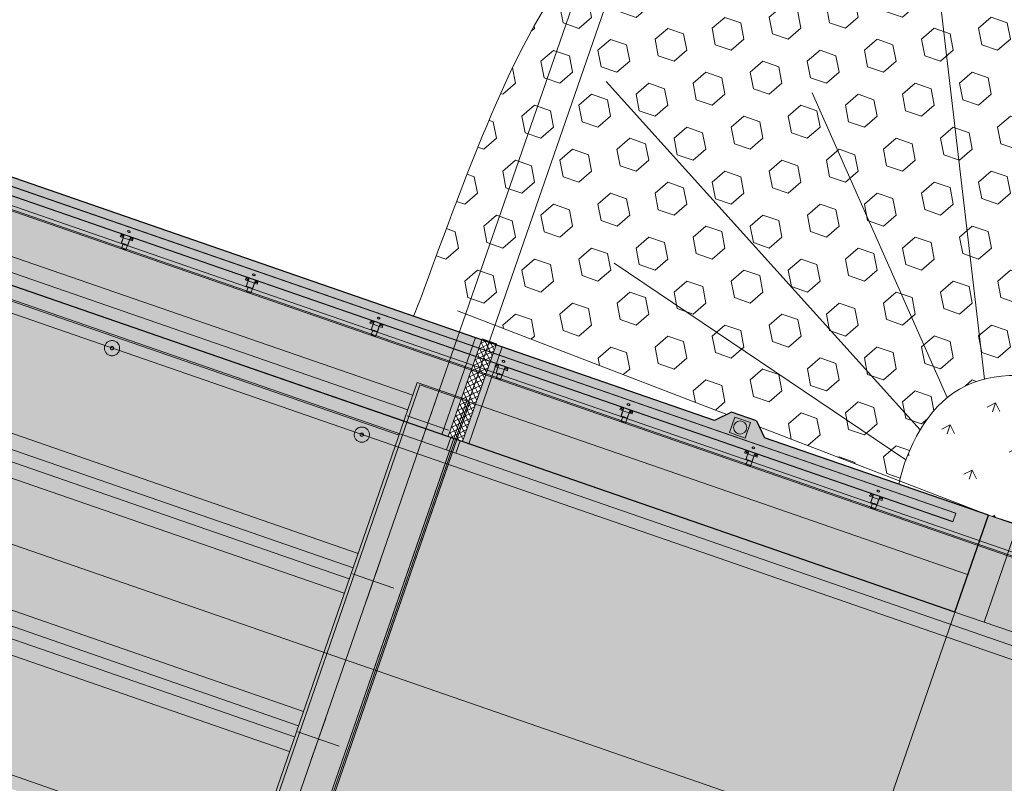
# Model space of a CAD drawing. Header units: metres. Extents: x 7508979 to 7510298, y 5841961 to 5842536.
# Tile 57 of 64: x 7509878 to 7509893, y 5842407 to 5842418. Entities that reach past the tile are written whole.
import ezdxf

# ---------------------------------------------------------------- set-up
doc = ezdxf.new("R2010")
doc.units = ezdxf.units.M
doc.linetypes.add('ACAD_ISO10W100', pattern=[18, 12, -3, 0, -3])
doc.linetypes.add('DASHED', pattern=[0.75, 0.5, -0.25])
for name, color, linetype, lineweight in [('012_AKP-Teren', 74, 'Continuous', 18), ('013_AKP-Osie-2', 142, 'ACAD_ISO10W100', 18), ('01_AKP-Beton-widok', 44, 'Continuous', 30), ('07_AKP-Wyposazenie', 133, 'Continuous', 18), ('08_JK_beton_przerywana', 40, 'DASHED', 9), ('09_JK_stal_przerywana', 90, 'DASHED', 9), ('13_WYPOSAŻENIE_CIENKIE', 81, 'Continuous', 18), ('16_JK_wyposażenie cienka', 200, 'Continuous', 13), ('AKP-Beton-widok', 44, 'Continuous', 30)]:
    doc.layers.add(name, color=color, linetype=linetype, lineweight=lineweight)
doc.layers.add('03_AKP-Kreskowania', color=7, linetype='Continuous', lineweight=9, true_color=0xa6a6a6)

msp = doc.modelspace()

# ---------------------------------------------------------------- hatches: boundary and pattern name
at = {"layer": '03_AKP-Kreskowania', "ltscale": 100, "transparency": 33554687}
h = msp.add_hatch(dxfattribs=at)
h.set_pattern_fill('GRASS', color=256, scale=0.045, angle=160.9032)
h.set_pattern_definition([(250.90316, (7511633.8898, 5841844.2328), (0.49932114, -1.028167), [0.2143125, -1.4021336]), (205.90316, (7511633.8898, 5841844.2328), (0.49932114, -1.028167), [0.2143125, -0.9286875]), (295.90316, (7511633.8898, 5841844.2328), (1.028167, 0.49932114), [0.2143125, -0.9286875])])
edge = h.paths.add_edge_path()
edge.add_spline(control_points=[(7509560.428, 5842502.042), (7509560.976, 5842501.827), (7509562.224, 5842501.368), (7509563.485, 5842500.974), (7509564.203, 5842500.78)], knot_values=[19454.944206, 19454.944206, 19454.944206, 19454.944206, 21223.462374, 23456.740739, 23456.740739, 23456.740739, 23456.740739], degree=3, periodic=0)
edge.add_line((7509564.203, 5842500.78), (7509567.942, 5842511.58))
edge.add_line((7509567.942, 5842511.58), (7509567.945, 5842511.601))
edge.add_line((7509567.945, 5842511.601), (7509564.265, 5842513.123))
edge.add_line((7509564.265, 5842513.123), (7509560.428, 5842502.042))
edge = h.paths.add_edge_path()
edge.add_spline(control_points=[(7509557.96, 5842503.098), (7509558.5, 5842502.847), (7509559.045, 5842502.608), (7509559.593, 5842502.379)], knot_values=[24358.247031, 24358.247031, 24358.247031, 24358.247031, 26137.75858, 26137.75858, 26137.75858, 26137.75858], degree=3, periodic=0)
edge.add_line((7509559.593, 5842502.379), (7509563.432, 5842513.467))
edge.add_line((7509563.432, 5842513.467), (7509561.786, 5842514.148))
edge.add_line((7509561.786, 5842514.148), (7509557.96, 5842503.098))
edge = h.paths.add_edge_path()
edge.add_line((7509571.9, 5842523.027), (7509571.912, 5842523.045))
edge.add_line((7509571.912, 5842523.045), (7509575.65, 5842533.845))
edge.add_spline(control_points=[(7509575.65, 5842533.845), (7509574.966, 5842534.136), (7509573.732, 5842534.607), (7509572.467, 5842535.017), (7509571.904, 5842535.187)], knot_values=[19454.944206, 19454.944206, 19454.944206, 19454.944206, 21688.222571, 23456.740739, 23456.740739, 23456.740739, 23456.740739], degree=3, periodic=0)
edge.add_line((7509571.904, 5842535.187), (7509568.067, 5842524.106))
edge.add_line((7509568.067, 5842524.106), (7509571.9, 5842523.027))
edge = h.paths.add_edge_path()
edge.add_line((7509565.485, 5842524.833), (7509567.199, 5842524.351))
edge.add_line((7509567.199, 5842524.351), (7509571.038, 5842535.439))
edge.add_spline(control_points=[(7509571.038, 5842535.439), (7509570.467, 5842535.598), (7509569.891, 5842535.746), (7509569.311, 5842535.883)], knot_values=[24358.247031, 24358.247031, 24358.247031, 24358.247031, 26137.75858, 26137.75858, 26137.75858, 26137.75858], degree=3, periodic=0)
edge.add_line((7509569.311, 5842535.883), (7509565.485, 5842524.833))
edge = h.paths.add_edge_path()
edge.add_line((7509887.633, 5842386.674), (7509887.585, 5842386.691))
edge.add_line((7509887.585, 5842386.691), (7509891.94, 5842399.269))
edge.add_line((7509891.94, 5842399.269), (7509891.864, 5842399.293))
edge.add_line((7509891.864, 5842399.293), (7509887.479, 5842386.628))
edge.add_spline(control_points=[(7509887.479, 5842386.628), (7509887.954, 5842386.375), (7509890.784, 5842384.953), (7509893.631, 5842383.885), (7509896.087, 5842383.23), (7509896.113, 5842383.223)], knot_values=[21013.433794, 21013.433794, 21013.433794, 21013.433794, 22562.78043, 30165.17056, 30248.311095, 30248.311095, 30248.311095, 30248.311095], degree=3, periodic=0)
edge.add_line((7509896.113, 5842383.223), (7509900.72, 5842396.528))
edge.add_line((7509900.72, 5842396.528), (7509891.988, 5842399.254))
edge.add_line((7509891.988, 5842399.254), (7509887.633, 5842386.674))
edge = h.paths.add_edge_path()
edge.add_line((7509903.483, 5842409.68), (7509906.986, 5842419.799))
edge.add_spline(control_points=[(7509906.986, 5842419.799), (7509906.32, 5842420.076), (7509903.682, 5842421.115), (7509900.933, 5842421.938), (7509898.837, 5842422.185)], knot_values=[9690.860076, 9690.860076, 9690.860076, 9690.860076, 11850.095835, 18161.631326, 18161.631326, 18161.631326, 18161.631326], degree=3, periodic=0)
edge.add_line((7509898.837, 5842422.185), (7509895.51, 5842412.576))
edge.add_line((7509895.51, 5842412.576), (7509895.509, 5842412.571))
edge.add_line((7509895.509, 5842412.571), (7509903.483, 5842409.68))
at = {"layer": '03_AKP-Kreskowania', "ltscale": 100, "transparency": 33554572}
h = msp.add_hatch(color=256, dxfattribs=at)
h.dxf.hatch_style = 1
h.paths.add_polyline_path([(7509847.41, 5842425.158), (7509884.802, 5842412.212), (7509885.309, 5842413.677), (7509847.917, 5842426.623)])
at = {"layer": '03_AKP-Kreskowania', "ltscale": 100, "transparency": 33554636}
h = msp.add_hatch(color=256, dxfattribs=at)
h.dxf.hatch_style = 1
h.paths.add_polyline_path([(7509847.212, 5842425.015), (7509884.869, 5842411.977), (7509884.934, 5842412.166), (7509847.277, 5842425.204)])
at = {"layer": '03_AKP-Kreskowania', "ltscale": 100, "transparency": 33554508}
h = msp.add_hatch(color=256, dxfattribs=at)
h.dxf.hatch_style = 1
h.paths.add_polyline_path([(7509844.874, 5842418.416), (7509882.626, 5842405.346), (7509884.916, 5842411.961), (7509847.165, 5842425.031)])
at = {"layer": '03_AKP-Kreskowania', "ltscale": 100, "transparency": 33554687}
h = msp.add_hatch(dxfattribs=at)
h.set_pattern_fill('HEX', color=256, scale=0.08, angle=160.9032)
h.set_pattern_definition([(160.90316, (7511633.8898, 5841844.2328), (-0.14393362, -0.41572962), [0.254, -0.508]), (280.90316, (7511633.8898, 5841844.2328), (0.43199922, 0.08321464), [0.254, -0.508]), (220.90316, (7511633.6498, 5841844.3159), (0.2880656, -0.33251498), [0.254, -0.508])])
edge = h.paths.add_edge_path()
edge.add_spline(control_points=[(7509893.012, 5842413.05), (7509893.192, 5842413.095), (7509893.384, 5842413.111), (7509893.578, 5842413.105)], knot_values=[1424.378489, 1424.378489, 1424.378489, 1424.378489, 1982.492123, 1982.492123, 1982.492123, 1982.492123], degree=3, periodic=0)
edge.add_spline(control_points=[(7509893.578, 5842413.105), (7509893.719, 5842413.101), (7509893.861, 5842413.085), (7509894.002, 5842413.061)], knot_values=[1020.362759, 1020.362759, 1020.362759, 1020.362759, 1424.378489, 1424.378489, 1424.378489, 1424.378489], degree=3, periodic=0)
edge.add_spline(control_points=[(7509894.002, 5842413.061), (7509894.15, 5842413.035), (7509894.296, 5842413), (7509894.436, 5842412.958)], knot_values=[594.994975, 594.994975, 594.994975, 594.994975, 1020.362759, 1020.362759, 1020.362759, 1020.362759], degree=3, periodic=0)
edge.add_line((7509894.436, 5842412.958), (7509897.665, 5842422.283))
edge.add_spline(control_points=[(7509897.665, 5842422.283), (7509897.291, 5842422.302), (7509895.704, 5842422.324), (7509894.094, 5842422.093), (7509892.907, 5842421.873)], knot_values=[19333.4634, 19333.4634, 19333.4634, 19333.4634, 20450.001458, 24054.661868, 24054.661868, 24054.661868, 24054.661868], degree=3, periodic=0)
edge.add_spline(control_points=[(7509892.907, 5842421.873), (7509892.174, 5842421.738), (7509889.616, 5842421.195), (7509886.795, 5842420.63), (7509884.993, 5842415.664), (7509884.643, 5842414.716)], knot_values=[24054.661868, 24054.661868, 24054.661868, 24054.661868, 26282.247859, 32004.342083, 34350.759426, 34350.759426, 34350.759426, 34350.759426], degree=3, periodic=0)
edge.add_line((7509884.643, 5842414.716), (7509885.198, 5842414.021))
edge.add_line((7509885.198, 5842414.021), (7509885.602, 5842413.865))
edge.add_line((7509885.602, 5842413.865), (7509887.259, 5842418.653))
edge.add_arc((7509887.391, 5842419.033), 0.402, 160.9032, 250.9032, ccw=False)
edge.add_arc((7509887.391, 5842419.033), 0.402, -19.0968, 160.9032, ccw=False)
edge.add_arc((7509887.391, 5842419.033), 0.402, 250.9032, 340.9032, ccw=False)
edge.add_line((7509887.259, 5842418.653), (7509885.602, 5842413.865))
edge.add_line((7509885.602, 5842413.865), (7509889.111, 5842412.514))
edge.add_line((7509889.111, 5842412.514), (7509889.181, 5842412.548))
edge.add_line((7509889.181, 5842412.548), (7509889.559, 5842412.417))
edge.add_line((7509889.559, 5842412.417), (7509889.604, 5842412.325))
edge.add_line((7509889.604, 5842412.325), (7509891.725, 5842411.508))
edge.add_spline(control_points=[(7509891.725, 5842411.508), (7509891.75, 5842411.615), (7509891.783, 5842411.723), (7509891.823, 5842411.829)], knot_values=[3731.084075, 3731.084075, 3731.084075, 3731.084075, 4057.206867, 4057.206867, 4057.206867, 4057.206867], degree=3, periodic=0)
edge.add_spline(control_points=[(7509891.823, 5842411.829), (7509891.88, 5842411.986), (7509891.952, 5842412.139), (7509892.038, 5842412.282)], knot_values=[3253.535021, 3253.535021, 3253.535021, 3253.535021, 3731.084075, 3731.084075, 3731.084075, 3731.084075], degree=3, periodic=0)
edge.add_spline(control_points=[(7509892.038, 5842412.282), (7509892.15, 5842412.468), (7509892.287, 5842412.637), (7509892.446, 5842412.769)], knot_values=[2629.451271, 2629.451271, 2629.451271, 2629.451271, 3253.535021, 3253.535021, 3253.535021, 3253.535021], degree=3, periodic=0)
edge.add_spline(control_points=[(7509892.446, 5842412.769), (7509892.505, 5842412.817), (7509892.679, 5842412.94), (7509892.877, 5842413.017), (7509893.012, 5842413.05)], knot_values=[1982.492123, 1982.492123, 1982.492123, 1982.492123, 2212.762166, 2629.451271, 2629.451271, 2629.451271, 2629.451271], degree=3, periodic=0)
at = {"layer": '03_AKP-Kreskowania', "ltscale": 100, "transparency": 33554648}
h = msp.add_hatch(color=256, dxfattribs=at)
h.dxf.hatch_style = 1
h.paths.add_polyline_path([(7509884.802, 5842412.212), (7509884.896, 5842412.179), (7509885.404, 5842413.644), (7509885.309, 5842413.677)])
at = {"layer": '03_AKP-Kreskowania', "ltscale": 100, "transparency": 33554687}
h = msp.add_hatch(dxfattribs=at)
h.set_pattern_fill('ANSI37', color=256, scale=0.02, angle=160.9032)
h.set_pattern_definition([(205.903159, (7511699.8859, 5841790.32773), (0.0277400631, -0.0571203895), []), (295.903159, (7511699.8859, 5841790.32773), (0.0571203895, 0.0277400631), [])])
h.paths.add_polyline_path([(7509884.896, 5842412.179), (7509885.114, 5842412.104), (7509885.626, 5842413.583), (7509885.408, 5842413.658)])
at = {"layer": '03_AKP-Kreskowania', "ltscale": 100, "transparency": 33554648}
h = msp.add_hatch(color=256, dxfattribs=at)
h.dxf.hatch_style = 1
h.paths.add_polyline_path([(7509885.114, 5842412.104), (7509885.208, 5842412.071), (7509885.715, 5842413.536), (7509885.621, 5842413.569)])
at = {"layer": '03_AKP-Kreskowania', "ltscale": 100, "transparency": 33554572}
h = msp.add_hatch(color=256, dxfattribs=at)
h.dxf.hatch_style = 1
h.paths.add_polyline_path([(7509885.208, 5842412.071), (7509903.865, 5842405.612), (7509904.372, 5842407.077), (7509893.07, 5842410.99), (7509885.715, 5842413.536)])
at = {"layer": '03_AKP-Kreskowania', "ltscale": 100, "transparency": 33554687}
h = msp.add_hatch(dxfattribs=at)
h.set_pattern_fill('GRASS', color=256, scale=0.03, angle=160.9032)
h.set_pattern_definition([(250.90316, (7511633.8898, 5841844.2328), (0.33288076, -0.68544467), [0.142875, -0.93475573]), (205.90316, (7511633.8898, 5841844.2328), (0.33288076, -0.68544467), [0.142875, -0.619125]), (295.90316, (7511633.8898, 5841844.2328), (0.68544467, 0.33288076), [0.142875, -0.619125])])
h.paths.add_polyline_path([(7509894.945, 5842410.407), (7509902.773, 5842407.63), (7509903.483, 5842409.68), (7509895.509, 5842412.571)])
h.paths.add_polyline_path([(7509903.89, 5842407.708), (7509903.843, 5842407.725), (7509904.404, 5842409.346), (7509904.329, 5842409.373), (7509903.624, 5842407.336), (7509904.372, 5842407.077), (7509905.073, 5842409.103), (7509904.451, 5842409.329)])
edge = h.paths.add_edge_path()
edge.add_spline(control_points=[(7509892.446, 5842412.769), (7509892.287, 5842412.637), (7509892.15, 5842412.468), (7509892.038, 5842412.282)], knot_values=[2629.451271, 2629.451271, 2629.451271, 2629.451271, 3253.535021, 3253.535021, 3253.535021, 3253.535021], degree=3, periodic=0)
edge.add_spline(control_points=[(7509892.038, 5842412.282), (7509891.952, 5842412.139), (7509891.88, 5842411.986), (7509891.823, 5842411.829)], knot_values=[3253.535021, 3253.535021, 3253.535021, 3253.535021, 3731.084075, 3731.084075, 3731.084075, 3731.084075], degree=3, periodic=0)
edge.add_spline(control_points=[(7509891.823, 5842411.829), (7509891.783, 5842411.723), (7509891.75, 5842411.615), (7509891.725, 5842411.508)], knot_values=[3731.084075, 3731.084075, 3731.084075, 3731.084075, 4057.206867, 4057.206867, 4057.206867, 4057.206867], degree=3, periodic=0)
edge.add_line((7509891.725, 5842411.508), (7509893.07, 5842410.99))
edge.add_line((7509893.07, 5842410.99), (7509893.517, 5842410.851))
edge.add_line((7509893.517, 5842410.851), (7509894.436, 5842412.958))
edge.add_spline(control_points=[(7509894.436, 5842412.958), (7509894.296, 5842413), (7509894.15, 5842413.035), (7509894.002, 5842413.061)], knot_values=[594.994975, 594.994975, 594.994975, 594.994975, 1020.362759, 1020.362759, 1020.362759, 1020.362759], degree=3, periodic=0)
edge.add_spline(control_points=[(7509894.002, 5842413.061), (7509893.861, 5842413.085), (7509893.719, 5842413.101), (7509893.578, 5842413.105)], knot_values=[1020.362759, 1020.362759, 1020.362759, 1020.362759, 1424.378489, 1424.378489, 1424.378489, 1424.378489], degree=3, periodic=0)
edge.add_spline(control_points=[(7509893.578, 5842413.105), (7509893.384, 5842413.111), (7509893.192, 5842413.095), (7509893.012, 5842413.05)], knot_values=[1424.378489, 1424.378489, 1424.378489, 1424.378489, 1982.492123, 1982.492123, 1982.492123, 1982.492123], degree=3, periodic=0)
edge.add_spline(control_points=[(7509893.012, 5842413.05), (7509892.877, 5842413.017), (7509892.679, 5842412.94), (7509892.505, 5842412.817), (7509892.446, 5842412.769)], knot_values=[1982.492123, 1982.492123, 1982.492123, 1982.492123, 2399.181228, 2629.451271, 2629.451271, 2629.451271, 2629.451271], degree=3, periodic=0)
h.paths.add_polyline_path([(7509891.988, 5842399.254), (7509900.72, 5842396.528), (7509900.937, 5842397.155), (7509892.174, 5842400.189), (7509891.864, 5842399.293), (7509891.94, 5842399.269), (7509892.195, 5842400.005), (7509892.242, 5842399.989)])
edge = h.paths.add_edge_path()
edge.add_spline(control_points=[(7509889.059, 5842400.167), (7509889.243, 5842400.096), (7509889.432, 5842400.045), (7509889.621, 5842399.993)], knot_values=[0, 0, 0, 0, 588.306785, 588.306785, 588.306785, 588.306785], degree=3, periodic=0)
edge.add_line((7509889.64, 5842399.987), (7509889.64, 5842399.987))
edge.add_line((7509889.64, 5842399.987), (7509889.916, 5842399.901))
edge.add_line((7509889.916, 5842399.901), (7509890.246, 5842400.856))
edge.add_line((7509890.246, 5842400.856), (7509888.276, 5842401.538))
edge.add_spline(control_points=[(7509888.276, 5842401.538), (7509888.217, 5842401.477), (7509888.184, 5842401.399), (7509888.171, 5842401.314)], knot_values=[2080.488273, 2080.488273, 2080.488273, 2080.488273, 2335.275381, 2335.275381, 2335.275381, 2335.275381], degree=3, periodic=0)
edge.add_spline(control_points=[(7509888.171, 5842401.314), (7509888.148, 5842401.163), (7509888.186, 5842400.989), (7509888.255, 5842400.837)], knot_values=[1634.711252, 1634.711252, 1634.711252, 1634.711252, 2080.488273, 2080.488273, 2080.488273, 2080.488273], degree=3, periodic=0)
edge.add_spline(control_points=[(7509888.255, 5842400.837), (7509888.266, 5842400.814), (7509888.35, 5842400.645), (7509888.467, 5842400.516), (7509888.582, 5842400.425)], knot_values=[1128.200005, 1128.200005, 1128.200005, 1128.200005, 1197.724864, 1634.711252, 1634.711252, 1634.711252, 1634.711252], degree=3, periodic=0)
edge.add_spline(control_points=[(7509888.582, 5842400.425), (7509888.72, 5842400.316), (7509888.885, 5842400.235), (7509889.054, 5842400.169), (7509889.059, 5842400.167)], knot_values=[588.306785, 588.306785, 588.306785, 588.306785, 1111.789871, 1128.200005, 1128.200005, 1128.200005, 1128.200005], degree=3, periodic=0)
at = {"layer": '03_AKP-Kreskowania', "ltscale": 100, "transparency": 33554572}
h = msp.add_hatch(color=256, dxfattribs=at)
h.dxf.hatch_style = 1
h.paths.add_polyline_path([(7509888.926, 5842412.424), (7509889.682, 5842412.163), (7509889.559, 5842412.417), (7509889.181, 5842412.548)])
at = {"layer": '03_AKP-Kreskowania', "ltscale": 100, "transparency": 33554648}
h = msp.add_hatch(color=256, dxfattribs=at)
h.dxf.hatch_style = 1
h.paths.add_polyline_path([(7509884.869, 5842411.977), (7509885.011, 5842411.928), (7509885.076, 5842412.117), (7509884.934, 5842412.166)])
at = {"layer": '03_AKP-Kreskowania', "ltscale": 100, "transparency": 33554636}
h = msp.add_hatch(color=256, dxfattribs=at)
h.dxf.hatch_style = 1
h.paths.add_polyline_path([(7509885.011, 5842411.928), (7509903.799, 5842405.423), (7509903.865, 5842405.612), (7509885.076, 5842412.117)])
at = {"layer": '03_AKP-Kreskowania', "ltscale": 100, "transparency": 33554687}
h = msp.add_hatch(color=256, dxfattribs=at)
h.dxf.hatch_style = 1
h.paths.add_polyline_path([(7509882.626, 5842405.346), (7509882.673, 5842405.33), (7509884.963, 5842411.945), (7509884.916, 5842411.961)])
at = {"layer": '03_AKP-Kreskowania', "ltscale": 100, "transparency": 33554508}
h = msp.add_hatch(color=256, dxfattribs=at)
h.dxf.hatch_style = 1
edge = h.paths.add_edge_path()
edge.add_arc((7509901.216, 5842400.093), 0.5, 160.9032, 520.9032)
h.paths.add_polyline_path([(7509882.673, 5842405.33), (7509901.509, 5842398.808), (7509903.799, 5842405.423), (7509884.963, 5842411.944)])

# ---------------------------------------------------------------- linework, layer by layer
at = {"layer": '012_AKP-Teren', "ltscale": 100}
for p, q in [((7509893.012, 5842413.05), (7509892.121, 5842420.621)), ((7509892.038, 5842412.282), (7509887.288, 5842417.555)), ((7509892.446, 5842412.769), (7509890.406, 5842417.38)), ((7509891.823, 5842411.829), (7509887.406, 5842414.802)), ((7509889.111, 5842412.514), (7509885.038, 5842414.082)), ((7509893.07, 5842410.99), (7509889.604, 5842412.325)), ((7509893.07, 5842410.99), (7509893.517, 5842410.851))]:
    msp.add_line(p, q, dxfattribs=at)
for points, knots in [([(7509908.544, 5842419.128), (7509907.37, 5842419.651), (7509903.526, 5842421.244), (7509897.526, 5842422.892), (7509890.603, 5842421.392), (7509886.595, 5842420.59), (7509884.67, 5842414.729), (7509884.372, 5842414.001)], [7997.070264, 7997.070264, 7997.070264, 7997.070264, 11850.095835, 20450.001458, 26282.247859, 32004.342083, 35080.439578, 35080.439578, 35080.439578, 35080.439578]), ([(7509894.436, 5842412.958), (7509893.843, 5842413.135), (7509892.478, 5842413.253), (7509891.839, 5842412.016), (7509891.713, 5842411.46)], [594.639327, 594.639327, 594.639327, 594.639327, 2399.181228, 4106.502369, 4106.502369, 4106.502369, 4106.502369])]:
    msp.add_open_spline(points, degree=3, knots=knots, dxfattribs=at)
for points in [[(7509884.217, 5842413.913), (7509884.217, 5842413.914), (7509884.217, 5842413.916), (7509884.218, 5842413.917)], [(7509884.321, 5842413.881), (7509884.321, 5842413.88), (7509884.32, 5842413.879), (7509884.319, 5842413.878)]]:
    msp.add_open_spline(points, degree=3, dxfattribs=at)
at = {"layer": '013_AKP-Osie-2', "ltscale": 100}
for p, q in [((7509902.654, 5842402.116), (7509563.636, 5842519.491)), ((7509901.574, 5842398.997), (7509562.556, 5842516.372)), ((7509903.734, 5842405.235), (7509582.485, 5842516.457)), ((7509881.466, 5842403.367), (7509886.812, 5842418.808))]:
    msp.add_line(p, q, dxfattribs=at)
at = {"layer": '013_AKP-Osie-2', "ltscale": 70}
msp.add_line((7509887.259, 5842418.653), (7509880.146, 5842398.106), dxfattribs=at)
at = {"layer": '013_AKP-Osie-2', "ltscale": 15}
for p, q in [((7509884.481, 5842412.074), (7509884.698, 5842412.699)), ((7509884.277, 5842412.495), (7509884.902, 5842412.278)), ((7509883.653, 5842409.683), (7509883.87, 5842410.308)), ((7509883.449, 5842410.104), (7509884.074, 5842409.887)), ((7509882.825, 5842407.292), (7509883.042, 5842407.917)), ((7509882.621, 5842407.713), (7509883.246, 5842407.496))]:
    msp.add_line(p, q, dxfattribs=at)
at = {"layer": '01_AKP-Beton-widok', "ltscale": 100}
for p, q in [((7509889.181, 5842412.548), (7509888.926, 5842412.424)), ((7509889.559, 5842412.417), (7509889.181, 5842412.548)), ((7509889.559, 5842412.417), (7509889.682, 5842412.163)), ((7509892.563, 5842409.525), (7509893.07, 5842410.99))]:
    msp.add_line(p, q, dxfattribs=at)
at = {"layer": '03_AKP-Kreskowania', "ltscale": 100}
msp.add_line((7509889.635, 5842401.068), (7509893.07, 5842410.99), dxfattribs=at)
at = {"layer": '07_AKP-Wyposazenie', "ltscale": 100}
for p, q in [((7509903.799, 5842405.423), (7509564.781, 5842522.798)), ((7509885.309, 5842413.677), (7509884.802, 5842412.212)), ((7509885.715, 5842413.536), (7509885.208, 5842412.071)), ((7509884.934, 5842412.166), (7509884.869, 5842411.977)), ((7509885.076, 5842412.117), (7509885.011, 5842411.928)), ((7509884.916, 5842411.961), (7509882.626, 5842405.346)), ((7509884.963, 5842411.945), (7509882.673, 5842405.33)), ((7509893.07, 5842410.99), (7509904.372, 5842407.077)), ((7509893.511, 5842410.837), (7509893.004, 5842409.372)), ((7509892.563, 5842409.525), (7509903.865, 5842405.612))]:
    msp.add_line(p, q, dxfattribs=at)
msp.add_lwpolyline([(7509884.896, 5842412.179), (7509885.404, 5842413.644), (7509885.408, 5842413.658), (7509885.626, 5842413.583), (7509885.621, 5842413.569), (7509885.114, 5842412.104)], dxfattribs=at)
at = {"layer": '08_JK_beton_przerywana', "ltscale": 400}
for p, q in [((7509884.361, 5842412.804), (7509848.122, 5842425.351)), ((7509884.286, 5842412.587), (7509848.047, 5842425.133)), ((7509884.227, 5842412.417), (7509847.988, 5842424.963)), ((7509884.152, 5842412.199), (7509847.912, 5842424.746)), ((7509883.534, 5842410.413), (7509847.294, 5842422.96)), ((7509883.458, 5842410.196), (7509847.219, 5842422.743)), ((7509883.399, 5842410.026), (7509847.16, 5842422.573)), ((7509883.324, 5842409.808), (7509847.085, 5842422.355)), ((7509882.706, 5842408.022), (7509846.466, 5842420.569)), ((7509882.631, 5842407.805), (7509846.391, 5842420.352)), ((7509882.572, 5842407.635), (7509846.332, 5842420.182)), ((7509882.496, 5842407.417), (7509846.257, 5842419.964)), ((7509882.411, 5842404.574), (7509885.225, 5842412.701))]:
    msp.add_line(p, q, dxfattribs=at)
at = {"layer": '08_JK_beton_przerywana', "ltscale": 230}
msp.add_lwpolyline([(7509881.601, 5842404.831), (7509884.429, 5842413), (7509885.185, 5842412.738), (7509882.357, 5842404.569)], close=True, dxfattribs=at)
at = {"layer": '08_JK_beton_przerywana', "ltscale": 400}
msp.add_lwpolyline([(7509889.939, 5842401.968), (7509881.655, 5842404.836), (7509884.469, 5842412.962), (7509892.752, 5842410.095)], dxfattribs=at)
at = {"layer": '09_JK_stal_przerywana', "ltscale": 200}
for p, q in [((7509575.662, 5842520.741), (7509892.574, 5842411.02)), ((7509575.619, 5842520.616), (7509892.531, 5842410.895))]:
    msp.add_line(p, q, dxfattribs=at)
at = {"layer": '09_JK_stal_przerywana', "ltscale": 100}
for centre, radius in [((7509879.809, 5842413.518), 0.115), ((7509879.809, 5842413.518), 0.025), ((7509883.589, 5842412.209), 0.115), ((7509883.589, 5842412.209), 0.025)]:
    msp.add_circle(centre, radius, dxfattribs=at)
at = {"layer": '13_WYPOSAŻENIE_CIENKIE', "ltscale": 100}
msp.add_lwpolyline([(7509889.235, 5842412.476), (7509889.153, 5842412.24), (7509889.39, 5842412.158), (7509889.471, 5842412.394)], close=True, dxfattribs=at)
msp.add_circle((7509889.313, 5842412.317), 0.1, dxfattribs=at)
at = {"layer": '16_JK_wyposażenie cienka'}
for p, q in [((7509565.194, 5842523.992), (7509893.696, 5842410.259)), ((7509565.201, 5842524.012), (7509893.703, 5842410.279)), ((7509565.22, 5842524.066), (7509893.721, 5842410.333)), ((7509575.663, 5842520.745), (7509892.576, 5842411.023)), ((7509575.617, 5842520.612), (7509892.53, 5842410.891)), ((7509879.932, 5842415.205), (7509879.954, 5842415.245)), ((7509879.979, 5842415.189), (7509879.932, 5842415.205)), ((7509879.953, 5842415.114), (7509879.994, 5842415.231)), ((7509879.994, 5842415.231), (7509879.953, 5842415.114)), ((7509880.088, 5842415.199), (7509880.048, 5842415.081)), ((7509880.051, 5842415.09), (7509880.088, 5842415.199)), ((7509879.988, 5842415.091), (7509880.007, 5842415.084)), ((7509880.007, 5842415.089), (7509879.99, 5842415.095)), ((7509880, 5842415.097), (7509879.994, 5842415.078)), ((7509880.121, 5842415.14), (7509880.074, 5842415.156)), ((7509880.128, 5842415.185), (7509880.121, 5842415.14)), ((7509881.822, 5842414.551), (7509881.844, 5842414.591)), ((7509881.869, 5842414.534), (7509881.822, 5842414.551)), ((7509881.843, 5842414.46), (7509881.884, 5842414.577)), ((7509881.884, 5842414.577), (7509881.843, 5842414.46)), ((7509881.978, 5842414.544), (7509881.938, 5842414.427)), ((7509881.941, 5842414.436), (7509881.978, 5842414.544)), ((7509882.011, 5842414.485), (7509881.964, 5842414.502)), ((7509882.018, 5842414.53), (7509882.011, 5842414.485)), ((7509881.878, 5842414.436), (7509881.896, 5842414.43)), ((7509881.897, 5842414.435), (7509881.88, 5842414.441)), ((7509881.89, 5842414.442), (7509881.884, 5842414.424)), ((7509883.712, 5842413.896), (7509883.734, 5842413.936)), ((7509883.759, 5842413.88), (7509883.712, 5842413.896)), ((7509883.733, 5842413.805), (7509883.774, 5842413.923)), ((7509883.774, 5842413.923), (7509883.733, 5842413.805)), ((7509883.868, 5842413.89), (7509883.828, 5842413.773)), ((7509883.831, 5842413.781), (7509883.868, 5842413.89)), ((7509883.908, 5842413.876), (7509883.901, 5842413.831)), ((7509883.767, 5842413.782), (7509883.786, 5842413.775)), ((7509883.787, 5842413.78), (7509883.77, 5842413.786)), ((7509883.78, 5842413.788), (7509883.774, 5842413.769)), ((7509883.901, 5842413.831), (7509883.854, 5842413.847)), ((7509885.602, 5842413.242), (7509885.624, 5842413.282)), ((7509885.623, 5842413.151), (7509885.664, 5842413.268)), ((7509885.664, 5842413.268), (7509885.623, 5842413.151)), ((7509885.649, 5842413.226), (7509885.602, 5842413.242)), ((7509885.657, 5842413.128), (7509885.676, 5842413.121)), ((7509885.677, 5842413.126), (7509885.66, 5842413.132)), ((7509885.67, 5842413.134), (7509885.664, 5842413.115)), ((7509885.758, 5842413.236), (7509885.718, 5842413.118)), ((7509885.721, 5842413.127), (7509885.758, 5842413.236)), ((7509885.791, 5842413.177), (7509885.744, 5842413.193)), ((7509885.798, 5842413.222), (7509885.791, 5842413.177)), ((7509887.492, 5842412.588), (7509887.514, 5842412.628)), ((7509887.539, 5842412.571), (7509887.492, 5842412.588)), ((7509887.513, 5842412.497), (7509887.554, 5842412.614)), ((7509887.554, 5842412.614), (7509887.513, 5842412.497)), ((7509887.648, 5842412.581), (7509887.608, 5842412.464)), ((7509887.611, 5842412.473), (7509887.648, 5842412.581)), ((7509887.681, 5842412.522), (7509887.633, 5842412.539)), ((7509887.688, 5842412.567), (7509887.681, 5842412.522)), ((7509887.547, 5842412.473), (7509887.566, 5842412.467)), ((7509887.567, 5842412.472), (7509887.55, 5842412.478)), ((7509887.56, 5842412.479), (7509887.554, 5842412.461)), ((7509889.382, 5842411.933), (7509889.404, 5842411.973)), ((7509889.429, 5842411.917), (7509889.382, 5842411.933)), ((7509889.403, 5842411.842), (7509889.444, 5842411.96)), ((7509889.444, 5842411.96), (7509889.403, 5842411.842)), ((7509889.538, 5842411.927), (7509889.498, 5842411.81)), ((7509889.501, 5842411.818), (7509889.538, 5842411.927)), ((7509889.437, 5842411.819), (7509889.456, 5842411.812)), ((7509889.457, 5842411.817), (7509889.44, 5842411.823)), ((7509889.45, 5842411.825), (7509889.443, 5842411.806)), ((7509889.571, 5842411.868), (7509889.523, 5842411.884)), ((7509889.578, 5842411.913), (7509889.571, 5842411.868)), ((7509891.272, 5842411.279), (7509891.294, 5842411.319)), ((7509891.319, 5842411.263), (7509891.272, 5842411.279)), ((7509891.293, 5842411.188), (7509891.334, 5842411.305)), ((7509891.334, 5842411.305), (7509891.293, 5842411.188)), ((7509891.428, 5842411.273), (7509891.388, 5842411.155)), ((7509891.39, 5842411.164), (7509891.428, 5842411.273)), ((7509891.461, 5842411.214), (7509891.413, 5842411.23)), ((7509891.468, 5842411.259), (7509891.461, 5842411.214)), ((7509891.327, 5842411.165), (7509891.346, 5842411.158)), ((7509891.347, 5842411.163), (7509891.33, 5842411.169)), ((7509891.34, 5842411.171), (7509891.333, 5842411.152))]:
    msp.add_line(p, q, dxfattribs=at)
at = {"layer": '16_JK_wyposażenie cienka', "ltscale": 10}
for p, q in [((7509880.074, 5842415.156), (7509879.979, 5842415.189)), ((7509881.964, 5842414.502), (7509881.869, 5842414.534)), ((7509883.854, 5842413.847), (7509883.759, 5842413.88)), ((7509885.744, 5842413.193), (7509885.649, 5842413.226)), ((7509887.633, 5842412.539), (7509887.539, 5842412.571)), ((7509889.523, 5842411.884), (7509889.429, 5842411.917)), ((7509891.413, 5842411.23), (7509891.319, 5842411.263))]:
    msp.add_line(p, q, dxfattribs=at)
at = {"layer": '16_JK_wyposażenie cienka', "ltscale": 100}
msp.add_line((7509892.576, 5842411.023), (7509892.53, 5842410.891), dxfattribs=at)
at = {"layer": '16_JK_wyposażenie cienka'}
for points in [[(7509880.088, 5842415.199), (7509880.046, 5842415.076), (7509879.951, 5842415.108), (7509879.994, 5842415.231)], [(7509881.978, 5842414.544), (7509881.936, 5842414.421), (7509881.841, 5842414.454), (7509881.884, 5842414.577)], [(7509883.868, 5842413.89), (7509883.826, 5842413.767), (7509883.731, 5842413.8), (7509883.774, 5842413.923)], [(7509885.758, 5842413.236), (7509885.716, 5842413.113), (7509885.621, 5842413.145), (7509885.664, 5842413.268)], [(7509887.648, 5842412.581), (7509887.606, 5842412.458), (7509887.511, 5842412.491), (7509887.554, 5842412.614)], [(7509889.538, 5842411.927), (7509889.496, 5842411.804), (7509889.401, 5842411.837), (7509889.444, 5842411.96)], [(7509891.428, 5842411.273), (7509891.386, 5842411.15), (7509891.291, 5842411.182), (7509891.334, 5842411.305)]]:
    msp.add_lwpolyline(points, dxfattribs=at)
for points in [[(7509880.044, 5842415.076), (7509880.019, 5842415.003), (7509879.952, 5842415.026), (7509879.978, 5842415.099)], [(7509881.934, 5842414.422), (7509881.908, 5842414.348), (7509881.842, 5842414.371), (7509881.868, 5842414.445)], [(7509883.824, 5842413.768), (7509883.798, 5842413.694), (7509883.732, 5842413.717), (7509883.758, 5842413.791)], [(7509885.714, 5842413.113), (7509885.688, 5842413.04), (7509885.622, 5842413.063), (7509885.648, 5842413.136)], [(7509887.604, 5842412.459), (7509887.578, 5842412.385), (7509887.512, 5842412.408), (7509887.538, 5842412.482)], [(7509889.494, 5842411.805), (7509889.468, 5842411.731), (7509889.402, 5842411.754), (7509889.428, 5842411.828)], [(7509891.384, 5842411.15), (7509891.358, 5842411.077), (7509891.292, 5842411.1), (7509891.318, 5842411.173)]]:
    msp.add_lwpolyline(points, close=True, dxfattribs=at)
for centre, radius in [((7509879.97, 5842415.224), 0.015), ((7509879.97, 5842415.224), 0.013), ((7509880.064, 5842415.281), 0.015), ((7509880.102, 5842415.178), 0.015), ((7509880.102, 5842415.178), 0.013), ((7509881.954, 5842414.627), 0.015), ((7509881.86, 5842414.569), 0.015), ((7509881.86, 5842414.569), 0.013), ((7509881.992, 5842414.524), 0.015), ((7509881.992, 5842414.524), 0.013), ((7509883.75, 5842413.915), 0.015), ((7509883.75, 5842413.915), 0.013), ((7509883.844, 5842413.972), 0.015), ((7509883.882, 5842413.869), 0.015), ((7509883.882, 5842413.869), 0.013), ((7509885.64, 5842413.261), 0.015), ((7509885.64, 5842413.261), 0.013), ((7509885.734, 5842413.318), 0.015), ((7509885.772, 5842413.215), 0.015), ((7509885.772, 5842413.215), 0.013), ((7509887.624, 5842412.664), 0.015), ((7509887.53, 5842412.606), 0.015), ((7509887.53, 5842412.606), 0.013), ((7509887.662, 5842412.561), 0.015), ((7509887.662, 5842412.561), 0.013), ((7509889.42, 5842411.952), 0.015), ((7509889.42, 5842411.952), 0.013), ((7509889.514, 5842412.009), 0.015), ((7509889.552, 5842411.906), 0.015), ((7509889.552, 5842411.906), 0.013), ((7509891.404, 5842411.355), 0.015), ((7509891.31, 5842411.298), 0.015), ((7509891.31, 5842411.298), 0.013), ((7509891.442, 5842411.252), 0.015), ((7509891.442, 5842411.252), 0.013)]:
    msp.add_circle(centre, radius, dxfattribs=at)
for centre, start, end in [((7509880.054, 5842415.285), 77.2825, 244.5238), ((7509880.075, 5842415.277), 257.2825, 64.5238), ((7509881.943, 5842414.63), 77.2825, 244.5238), ((7509881.965, 5842414.623), 257.2825, 64.5238), ((7509883.833, 5842413.976), 77.2825, 244.5238), ((7509883.855, 5842413.969), 257.2825, 64.5238), ((7509885.723, 5842413.322), 77.2825, 244.5238), ((7509885.745, 5842413.314), 257.2825, 64.5238), ((7509887.613, 5842412.667), 77.2825, 244.5238), ((7509887.635, 5842412.66), 257.2825, 64.5238), ((7509889.503, 5842412.013), 77.2825, 244.5238), ((7509889.524, 5842412.006), 257.2825, 64.5238), ((7509891.393, 5842411.359), 77.2825, 244.5238), ((7509891.414, 5842411.351), 257.2825, 64.5238)]:
    msp.add_arc(centre, 0.00875, start, end, dxfattribs=at)
at = {"layer": 'AKP-Beton-widok', "ltscale": 100}
for p, q in [((7509892.563, 5842409.525), (7509575.134, 5842519.425)), ((7509888.926, 5842412.424), (7509855.857, 5842423.874)), ((7509893.07, 5842410.99), (7509889.682, 5842412.163))]:
    msp.add_line(p, q, dxfattribs=at)

doc.saveas('drawing.dxf')
